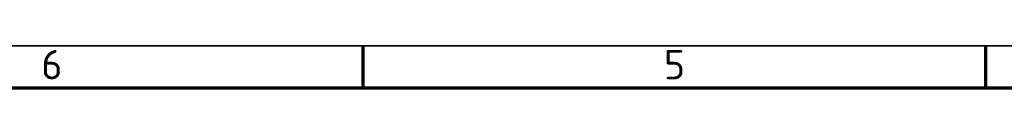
# Model space of a CAD drawing. Header units: millimetres. Extents: x 12 to 1472, y 12 to 1039.
# Tile 8 of 11: x 454 to 748, y 1025 to 1039. Entities that reach past the tile are written whole.
import ezdxf

# ---------------------------------------------------------------- set-up
doc = ezdxf.new("R2010")
doc.units = ezdxf.units.MM
doc.header["$LTSCALE"] = 2.5
doc.layers.get('0').update_dxf_attribs({"lineweight": 25})
doc.layers.add('Rahmen (ISO)', color=7, linetype='Continuous', lineweight=70)
doc.layers.add('Symbol (ISO)', color=7, linetype='Continuous', lineweight=25)
doc.styles.add('Notiztext (DIN)', font='isocpeur.ttf')

# ---------------------------------------------------------------- blocks, each defined once
blk = doc.blocks.new('Ränder Hagen+Goebel Rahmen')
at = {"layer": 'Rahmen (ISO)', "linetype": 'Continuous', "lineweight": 35}
blk.add_line((5, 415), (589, 415), dxfattribs=at)
at = {"layer": 'Rahmen (ISO)'}
for p, q in [((222.75, 410), (222.75, 415)), ((297, 410), (297, 415)), ((10, 410), (584, 410))]:
    blk.add_line(p, q, dxfattribs=at)
at = {"layer": 'Symbol (ISO)', "char_height": 3.5, "attachment_point": 8, "style": 'Notiztext (DIN)'}
for s, insert in [('6', (185.625, 411)), ('5', (259.875, 411))]:
    blk.add_mtext(s, dxfattribs=dict(at, insert=insert))

msp = doc.modelspace()

# ---------------------------------------------------------------- block references
at = {"xscale": 2.5, "yscale": 2.5, "zscale": 2.5}
msp.add_blockref('Ränder Hagen+Goebel Rahmen', (0, 0), dxfattribs=at)

doc.saveas('drawing.dxf')
